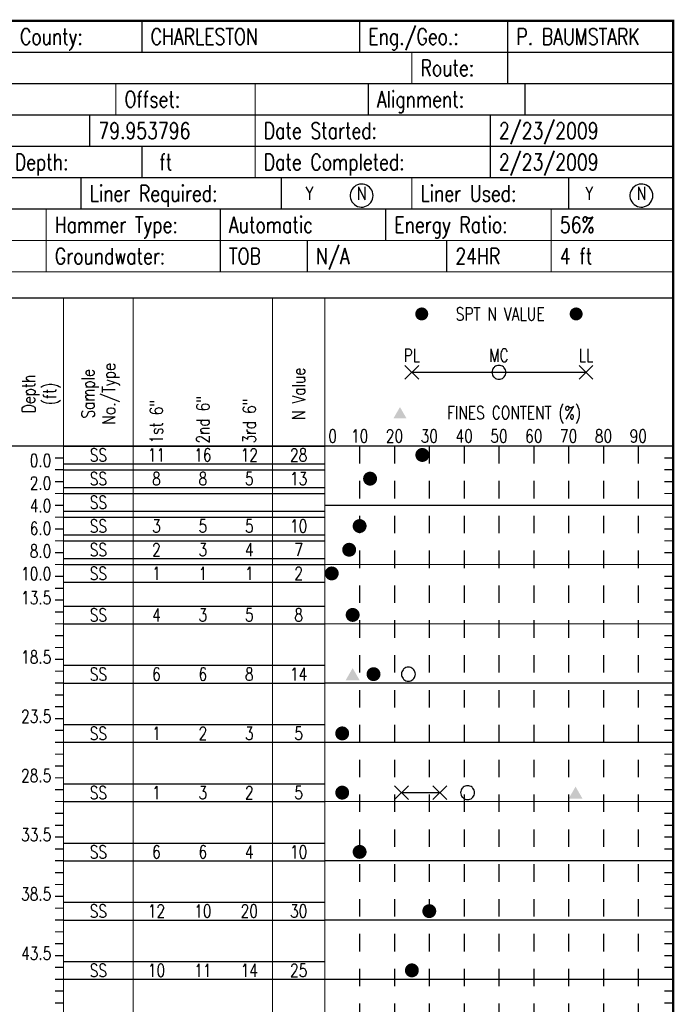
# Model space of a CAD drawing. Extents: x -0.1 to 7.6, y 0 to 10.3.
# Tile 3 of 3: x 3.8 to 7.6, y 4.3 to 9.9. Entities that reach past the tile are written whole.
import ezdxf
from ezdxf.enums import TextEntityAlignment as Align

# ---------------------------------------------------------------- set-up
doc = ezdxf.new("R2010")
doc.units = 0
doc.linetypes.add('Dot', pattern=[0.04, 0, -0.04])
doc.linetypes.add('Solid', pattern=[0])
doc.layers.get('0').update_dxf_attribs({"linetype": 'Solid'})
doc.styles.add('ROMAND', font='romand', dxfattribs={"height": 1})

# ---------------------------------------------------------------- blocks, each defined once
blk = doc.blocks.new('DMK_1')
at = {"color": 7}
for points in [[(-49.25, 8.7), (-50, 0), (-49.25, 8.7), (-49.25, -8.7)], [(-43.3, 25), (-47, 17.1), (-43.3, 25), (-49.25, 8.7)], [(-43.3, 25), (-49.25, 8.7), (-43.3, 25), (-49.25, -8.7)], [(-43.3, 25), (-49.25, -8.7), (-43.3, 25), (-25, -43.3)], [(-8.7, 49.25), (-25, 43.3), (-8.7, 49.25), (-43.3, 25)], [(25, 43.3), (-8.7, 49.25), (25, 43.3), (-43.3, 25)], [(-25, 43.3), (-38.3, 32.15), (-25, 43.3), (-43.3, 25)], [(25, -43.3), (25, 43.3), (25, -43.3), (-43.3, 25)], [(-25, -43.3), (25, -43.3), (-25, -43.3), (-43.3, 25)], [(-25, 43.3), (-32.15, 38.3), (-25, 43.3), (-38.3, 32.15)], [(-32.15, 38.3), (-35.35, 35.35), (-32.15, 38.3), (-38.3, 32.15)], [(-8.7, 49.25), (-17.1, 47), (-8.7, 49.25), (-25, 43.3)], [(8.7, 49.25), (0, 50), (8.7, 49.25), (-8.7, 49.25)], [(25, 43.3), (8.7, 49.25), (25, 43.3), (-8.7, 49.25)], [(25, 43.3), (17.1, 47), (25, 43.3), (8.7, 49.25)], [(43.3, 25), (32.15, 38.3), (43.3, 25), (25, 43.3)], [(49.25, 8.7), (43.3, 25), (49.25, 8.7), (25, 43.3)], [(25, -43.3), (49.25, 8.7), (25, -43.3), (25, 43.3)], [(25, -43.3), (43.3, -25), (25, -43.3), (49.25, 8.7)], [(38.3, 32.15), (35.35, 35.35), (38.3, 32.15), (32.15, 38.3)], [(43.3, 25), (38.3, 32.15), (43.3, 25), (32.15, 38.3)], [(49.25, 8.7), (47, 17.1), (49.25, 8.7), (43.3, 25)], [(43.3, -25), (49.25, -8.7), (43.3, -25), (49.25, 8.7)], [(49.25, -8.7), (50, 0), (49.25, -8.7), (49.25, 8.7)], [(-49.25, -8.7), (-47, -17.1), (-49.25, -8.7), (-43.3, -25)], [(-49.25, -8.7), (-43.3, -25), (-49.25, -8.7), (-25, -43.3)], [(-43.3, -25), (-38.3, -32.15), (-43.3, -25), (-32.15, -38.3)], [(-43.3, -25), (-32.15, -38.3), (-43.3, -25), (-25, -43.3)], [(-38.3, -32.15), (-35.35, -35.35), (-38.3, -32.15), (-32.15, -38.3)], [(-25, -43.3), (-17.1, -47), (-25, -43.3), (-8.7, -49.25)], [(-25, -43.3), (-8.7, -49.25), (-25, -43.3), (25, -43.3)], [(-8.7, -49.25), (8.7, -49.25), (-8.7, -49.25), (25, -43.3)], [(-8.7, -49.25), (0, -50), (-8.7, -49.25), (8.7, -49.25)], [(8.7, -49.25), (17.1, -47), (8.7, -49.25), (25, -43.3)], [(25, -43.3), (38.3, -32.15), (25, -43.3), (43.3, -25)], [(25, -43.3), (32.15, -38.3), (25, -43.3), (38.3, -32.15)], [(32.15, -38.3), (35.35, -35.35), (32.15, -38.3), (38.3, -32.15)], [(43.3, -25), (47, -17.1), (43.3, -25), (49.25, -8.7)]]:
    blk.add_solid(points, dxfattribs=at)
blk = doc.blocks.new('DMK_3', base_point=(0, -6.7))
at = {"color": 7}
blk.add_solid([(-50, -50), (50, -50), (-50, -50), (0, 36.6)], dxfattribs=at)
blk = doc.blocks.new('DMK_19')
at = {"color": 7, "linetype": 'Solid'}
for points in [[(-50, -50), (50, 50)], [(50, -50), (-50, 50)]]:
    blk.add_lwpolyline(points, dxfattribs=at)
blk = doc.blocks.new('DMK_7')
at = {"color": 7, "linetype": 'Solid'}
blk.add_lwpolyline([(0, -50), (8.7, -49.25), (17.1, -47), (25, -43.3), (32.15, -38.3), (35.35, -35.35), (38.3, -32.15), (43.3, -25), (47, -17.1), (49.25, -8.7), (50, 0), (49.25, 8.7), (47, 17.1), (43.3, 25), (38.3, 32.15), (35.35, 35.35), (32.15, 38.3), (25, 43.3), (17.1, 47), (8.7, 49.25), (0, 50), (-8.7, 49.25), (-17.1, 47), (-25, 43.3), (-32.15, 38.3), (-35.35, 35.35), (-38.3, 32.15), (-43.3, 25), (-47, 17.1), (-49.25, 8.7), (-50, 0), (-49.25, -8.7), (-47, -17.1), (-43.3, -25), (-38.3, -32.15), (-35.35, -35.35), (-32.15, -38.3), (-25, -43.3), (-17.1, -47), (-8.7, -49.25), (0, -50)], dxfattribs=at)
blk = doc.blocks.new('DMK_11')
at = {"color": 7}
for points in [[(-49.25, 8.7), (-50, 0), (-49.25, 8.7), (-49.25, -8.7)], [(-43.3, 25), (-47, 17.1), (-43.3, 25), (-49.25, 8.7)], [(-43.3, 25), (-49.25, 8.7), (-43.3, 25), (-49.25, -8.7)], [(-43.3, 25), (-49.25, -8.7), (-43.3, 25), (-25, -43.3)], [(-8.7, 49.25), (-25, 43.3), (-8.7, 49.25), (-43.3, 25)], [(25, 43.3), (-8.7, 49.25), (25, 43.3), (-43.3, 25)], [(-25, 43.3), (-38.3, 32.15), (-25, 43.3), (-43.3, 25)], [(25, -43.3), (25, 43.3), (25, -43.3), (-43.3, 25)], [(-25, -43.3), (25, -43.3), (-25, -43.3), (-43.3, 25)], [(-25, 43.3), (-32.15, 38.3), (-25, 43.3), (-38.3, 32.15)], [(-32.15, 38.3), (-35.35, 35.35), (-32.15, 38.3), (-38.3, 32.15)], [(-8.7, 49.25), (-17.1, 47), (-8.7, 49.25), (-25, 43.3)], [(8.7, 49.25), (0, 50), (8.7, 49.25), (-8.7, 49.25)], [(25, 43.3), (8.7, 49.25), (25, 43.3), (-8.7, 49.25)], [(25, 43.3), (17.1, 47), (25, 43.3), (8.7, 49.25)], [(43.3, 25), (32.15, 38.3), (43.3, 25), (25, 43.3)], [(49.25, 8.7), (43.3, 25), (49.25, 8.7), (25, 43.3)], [(25, -43.3), (49.25, 8.7), (25, -43.3), (25, 43.3)], [(25, -43.3), (43.3, -25), (25, -43.3), (49.25, 8.7)], [(38.3, 32.15), (35.35, 35.35), (38.3, 32.15), (32.15, 38.3)], [(43.3, 25), (38.3, 32.15), (43.3, 25), (32.15, 38.3)], [(49.25, 8.7), (47, 17.1), (49.25, 8.7), (43.3, 25)], [(43.3, -25), (49.25, -8.7), (43.3, -25), (49.25, 8.7)], [(49.25, -8.7), (50, 0), (49.25, -8.7), (49.25, 8.7)], [(-49.25, -8.7), (-47, -17.1), (-49.25, -8.7), (-43.3, -25)], [(-49.25, -8.7), (-43.3, -25), (-49.25, -8.7), (-25, -43.3)], [(-43.3, -25), (-38.3, -32.15), (-43.3, -25), (-32.15, -38.3)], [(-43.3, -25), (-32.15, -38.3), (-43.3, -25), (-25, -43.3)], [(-38.3, -32.15), (-35.35, -35.35), (-38.3, -32.15), (-32.15, -38.3)], [(-25, -43.3), (-17.1, -47), (-25, -43.3), (-8.7, -49.25)], [(-25, -43.3), (-8.7, -49.25), (-25, -43.3), (25, -43.3)], [(-8.7, -49.25), (8.7, -49.25), (-8.7, -49.25), (25, -43.3)], [(-8.7, -49.25), (0, -50), (-8.7, -49.25), (8.7, -49.25)], [(8.7, -49.25), (17.1, -47), (8.7, -49.25), (25, -43.3)], [(25, -43.3), (38.3, -32.15), (25, -43.3), (43.3, -25)], [(25, -43.3), (32.15, -38.3), (25, -43.3), (38.3, -32.15)], [(32.15, -38.3), (35.35, -35.35), (32.15, -38.3), (38.3, -32.15)], [(43.3, -25), (47, -17.1), (43.3, -25), (49.25, -8.7)]]:
    blk.add_solid(points, dxfattribs=at)
blk = doc.blocks.new('DMK_31', base_point=(0, -6.7))
at = {"color": 7}
blk.add_solid([(-50, -50), (50, -50), (-50, -50), (0, 36.6)], dxfattribs=at)

msp = doc.modelspace()

# ---------------------------------------------------------------- linework, layer by layer
at = {"color": 7, "linetype": 'Solid'}
for points, const_width in [([(0, 0.7), (7.6, 0.7), (7.6, 9.94), (0, 9.94), (0, 0.7)], 0.014), ([(0, 9.76), (7.6, 9.76)], 0.007), ([(6.1, 9.76), (6.1, 9.58)], 0.007), ([(6.65, 9.76), (6.65, 9.58)], 0.007), ([(0, 9.58), (7.6, 9.58)], 0.007), ([(4.4, 9.58), (4.4, 9.4)], 0.007), ([(5.2, 9.58), (5.2, 9.4)], 0.007), ([(5.85, 9.58), (5.85, 9.4)], 0.007), ([(6.75, 9.58), (6.75, 9.4)], 0.007), ([(0, 9.4), (7.6, 9.4)], 0.007), ([(4.25, 9.4), (4.25, 9.22)], 0.007), ([(5.2, 9.4), (5.2, 9.22)], 0.007), ([(6.55, 9.4), (6.55, 9.22)], 0.007), ([(0, 9.22), (7.6, 9.22)], 0.007), ([(4.55, 9.22), (4.55, 9.04)], 0.007), ([(5.2, 9.22), (5.2, 9.04)], 0.007), ([(6.55, 9.22), (6.55, 9.04)], 0.007), ([(0, 9.04), (7.6, 9.04)], 0.007), ([(4.2, 9.04), (4.2, 8.86)], 0.007), ([(5.35, 9.04), (5.35, 8.86)], 0.007), ([(6.1, 9.04), (6.1, 8.86)], 0.007), ([(7, 9.04), (7, 8.86)], 0.007), ([(0, 8.86), (7.6, 8.86)], 0.007), ([(4, 8.86), (4, 8.68)], 0.007), ([(5, 8.86), (5, 8.68)], 0.007), ([(5.95, 8.86), (5.95, 8.68)], 0.007), ([(6.9, 8.86), (6.9, 8.68)], 0.007), ([(0, 8.68), (7.6, 8.68)], 0.007), ([(4, 8.68), (4, 8.5)], 0.007), ([(5, 8.68), (5, 8.5)], 0.007), ([(5.5, 8.68), (5.5, 8.5)], 0.007), ([(6.3, 8.68), (6.3, 8.5)], 0.007), ([(6.9, 8.68), (6.9, 8.5)], 0.007), ([(0, 8.5), (7.6, 8.5)], 0.007), ([(0, 8.35), (7.6, 8.35)], 0.007), ([(4.1, 8.35), (4.1, 0.7)], 0.007), ([(4.5, 8.35), (4.5, 0.7)], 0.007), ([(5.3, 8.35), (5.3, 0.7)], 0.007), ([(5.6, 8.35), (5.6, 0.7)], 0.007), ([(0, 7.5), (7.6, 7.5)], 0.007), ([(4.1, 7.5), (4.05, 7.5)], 0.007), ([(5.6, 7.5), (7.6, 7.5)], 0.007), ([(7.6, 7.5), (7.55, 7.5)], 0.007), ([(4.1, 7.432), (4.05, 7.432)], 0.007), ([(7.6, 7.432), (7.55, 7.432)], 0.007), ([(4.1, 7.364), (4.05, 7.364)], 0.007), ([(7.6, 7.364), (7.55, 7.364)], 0.007), ([(4.1, 7.296), (4.05, 7.296)], 0.007), ([(7.6, 7.296), (7.55, 7.296)], 0.007), ([(4.1, 7.228), (4.05, 7.228)], 0.007), ([(7.6, 7.228), (7.55, 7.228)], 0.007), ([(4.1, 7.16), (4.05, 7.16)], 0.007), ([(5.6, 7.16), (7.6, 7.16)], 0.007), ([(7.6, 7.16), (7.55, 7.16)], 0.007), ([(4.1, 7.092), (4.05, 7.092)], 0.007), ([(7.6, 7.092), (7.55, 7.092)], 0.007), ([(4.1, 7.024), (4.05, 7.024)], 0.007), ([(7.6, 7.024), (7.55, 7.024)], 0.007), ([(4.1, 6.956), (4.05, 6.956)], 0.007), ([(7.6, 6.956), (7.55, 6.956)], 0.007), ([(4.1, 6.888), (4.05, 6.888)], 0.007), ([(7.6, 6.888), (7.55, 6.888)], 0.007), ([(4.1, 6.82), (4.05, 6.82)], 0.007), ([(5.6, 6.82), (7.6, 6.82)], 0.007), ([(7.6, 6.82), (7.55, 6.82)], 0.007), ([(4.1, 6.752), (4.05, 6.752)], 0.007), ([(7.6, 6.752), (7.55, 6.752)], 0.007), ([(4.1, 6.684), (4.05, 6.684)], 0.007), ([(7.6, 6.684), (7.55, 6.684)], 0.007), ([(4.1, 6.616), (4.05, 6.616)], 0.007), ([(7.6, 6.616), (7.55, 6.616)], 0.007), ([(4.1, 6.548), (4.05, 6.548)], 0.007), ([(7.6, 6.548), (7.55, 6.548)], 0.007), ([(4.1, 6.48), (4.05, 6.48)], 0.007), ([(5.6, 6.48), (7.6, 6.48)], 0.007), ([(7.6, 6.48), (7.55, 6.48)], 0.007), ([(4.1, 6.412), (4.05, 6.412)], 0.007), ([(7.6, 6.412), (7.55, 6.412)], 0.007), ([(4.1, 6.344), (4.05, 6.344)], 0.007), ([(7.6, 6.344), (7.55, 6.344)], 0.007), ([(4.1, 6.276), (4.05, 6.276)], 0.007), ([(7.6, 6.276), (7.55, 6.276)], 0.007), ([(4.1, 6.208), (4.05, 6.208)], 0.007), ([(7.6, 6.208), (7.55, 6.208)], 0.007), ([(4.1, 6.14), (4.05, 6.14)], 0.007), ([(5.6, 6.14), (7.6, 6.14)], 0.007), ([(7.6, 6.14), (7.55, 6.14)], 0.007), ([(4.1, 6.072), (4.05, 6.072)], 0.007), ([(7.6, 6.072), (7.55, 6.072)], 0.007), ([(4.1, 6.004), (4.05, 6.004)], 0.007), ([(7.6, 6.004), (7.55, 6.004)], 0.007), ([(4.1, 5.936), (4.05, 5.936)], 0.007), ([(7.6, 5.936), (7.55, 5.936)], 0.007), ([(4.1, 5.868), (4.05, 5.868)], 0.007), ([(7.6, 5.868), (7.55, 5.868)], 0.007), ([(4.1, 5.8), (4.05, 5.8)], 0.007), ([(5.6, 5.8), (7.6, 5.8)], 0.007), ([(7.6, 5.8), (7.55, 5.8)], 0.007), ([(4.1, 5.732), (4.05, 5.732)], 0.007), ([(7.6, 5.732), (7.55, 5.732)], 0.007), ([(4.1, 5.664), (4.05, 5.664)], 0.007), ([(7.6, 5.664), (7.55, 5.664)], 0.007), ([(4.1, 5.596), (4.05, 5.596)], 0.007), ([(7.6, 5.596), (7.55, 5.596)], 0.007), ([(4.1, 5.528), (4.05, 5.528)], 0.007), ([(7.6, 5.528), (7.55, 5.528)], 0.007), ([(4.1, 5.46), (4.05, 5.46)], 0.007), ([(5.6, 5.46), (7.6, 5.46)], 0.007), ([(7.6, 5.46), (7.55, 5.46)], 0.007), ([(4.1, 5.392), (4.05, 5.392)], 0.007), ([(7.6, 5.392), (7.55, 5.392)], 0.007), ([(4.1, 5.324), (4.05, 5.324)], 0.007), ([(7.6, 5.324), (7.55, 5.324)], 0.007), ([(4.1, 5.256), (4.05, 5.256)], 0.007), ([(7.6, 5.256), (7.55, 5.256)], 0.007), ([(4.1, 5.188), (4.05, 5.188)], 0.007), ([(7.6, 5.188), (7.55, 5.188)], 0.007), ([(4.1, 5.12), (4.05, 5.12)], 0.007), ([(5.6, 5.12), (7.6, 5.12)], 0.007), ([(7.6, 5.12), (7.55, 5.12)], 0.007), ([(4.1, 5.052), (4.05, 5.052)], 0.007), ([(7.6, 5.052), (7.55, 5.052)], 0.007), ([(4.1, 4.984), (4.05, 4.984)], 0.007), ([(7.6, 4.984), (7.55, 4.984)], 0.007), ([(4.1, 4.916), (4.05, 4.916)], 0.007), ([(7.6, 4.916), (7.55, 4.916)], 0.007), ([(4.1, 4.848), (4.05, 4.848)], 0.007), ([(7.6, 4.848), (7.55, 4.848)], 0.007), ([(4.1, 4.78), (4.05, 4.78)], 0.007), ([(5.6, 4.78), (7.6, 4.78)], 0.007), ([(7.6, 4.78), (7.55, 4.78)], 0.007), ([(4.1, 4.712), (4.05, 4.712)], 0.007), ([(7.6, 4.712), (7.55, 4.712)], 0.007), ([(4.1, 4.644), (4.05, 4.644)], 0.007), ([(7.6, 4.644), (7.55, 4.644)], 0.007), ([(4.1, 4.576), (4.05, 4.576)], 0.007), ([(7.6, 4.576), (7.55, 4.576)], 0.007), ([(4.1, 4.508), (4.05, 4.508)], 0.007), ([(7.6, 4.508), (7.55, 4.508)], 0.007), ([(4.1, 4.44), (4.05, 4.44)], 0.007), ([(5.6, 4.44), (7.6, 4.44)], 0.007), ([(7.6, 4.44), (7.55, 4.44)], 0.007), ([(4.1, 4.372), (4.05, 4.372)], 0.007), ([(7.6, 4.372), (7.55, 4.372)], 0.007), ([(4.1, 4.304), (4.05, 4.304)], 0.007), ([(7.6, 4.304), (7.55, 4.304)], 0.007)]:
    msp.add_lwpolyline(points, dxfattribs=dict(at, const_width=const_width))
for points in [[(4.55, 9.94), (4.55, 9.76)], [(5.8, 9.94), (5.8, 9.76)], [(6.65, 9.94), (6.65, 9.76)], [(5.8089, 8.8716), (5.8196, 8.872), (5.83, 8.8741), (5.8399, 8.8779), (5.8491, 8.8832), (5.8573, 8.8899), (5.8644, 8.8978), (5.87, 8.9068), (5.8742, 8.9166), (5.8768, 8.9269), (5.8776, 8.9375), (5.8768, 8.9481), (5.8742, 8.9584), (5.87, 8.9682), (5.8644, 8.9772), (5.8573, 8.9851), (5.8491, 8.9918), (5.8399, 8.9971), (5.83, 9.0009), (5.8196, 9.003), (5.8089, 9.0034), (5.7984, 9.0022), (5.7882, 8.9992), (5.7786, 8.9947), (5.7699, 8.9886), (5.7622, 8.9813), (5.7558, 8.9728), (5.7509, 8.9634), (5.7475, 8.9533), (5.7458, 8.9428), (5.7458, 8.9322), (5.7475, 8.9217), (5.7509, 8.9116), (5.7558, 8.9022), (5.7622, 8.8937), (5.7699, 8.8864), (5.7786, 8.8803), (5.7882, 8.8758), (5.7984, 8.8728), (5.8089, 8.8716)], [(7.4154, 8.8716), (7.426, 8.872), (7.4365, 8.8741), (7.4464, 8.8779), (7.4556, 8.8832), (7.4638, 8.8899), (7.4709, 8.8978), (7.4765, 8.9068), (7.4807, 8.9166), (7.4832, 8.9269), (7.4841, 8.9375), (7.4832, 8.9481), (7.4807, 8.9584), (7.4765, 8.9682), (7.4709, 8.9772), (7.4638, 8.9851), (7.4556, 8.9918), (7.4464, 8.9971), (7.4365, 9.0009), (7.426, 9.003), (7.4154, 9.0034), (7.4049, 9.0022), (7.3947, 8.9992), (7.3851, 8.9947), (7.3763, 8.9886), (7.3687, 8.9813), (7.3623, 8.9728), (7.3574, 8.9634), (7.354, 8.9533), (7.3523, 8.9428), (7.3523, 8.9322), (7.354, 8.9217), (7.3574, 8.9116), (7.3623, 8.9022), (7.3687, 8.8937), (7.3763, 8.8864), (7.3851, 8.8803), (7.3947, 8.8758), (7.4049, 8.8728), (7.4154, 8.8716)], [(6.1, 7.9233), (7.1, 7.9233)], [(4.1, 7.5), (5.6, 7.5)], [(4.1, 7.398), (5.6, 7.398)], [(4.1, 7.364), (5.6, 7.364)], [(4.1, 7.262), (5.6, 7.262)], [(4.1, 7.228), (5.6, 7.228)], [(4.1, 7.126), (5.6, 7.126)], [(4.1, 7.092), (5.6, 7.092)], [(4.1, 6.99), (5.6, 6.99)], [(4.1, 6.956), (5.6, 6.956)], [(4.1, 6.854), (5.6, 6.854)], [(4.1, 6.82), (5.6, 6.82)], [(4.1, 6.718), (5.6, 6.718)], [(4.1, 6.582), (5.6, 6.582)], [(4.1, 6.48), (5.6, 6.48)], [(4.1, 6.242), (5.6, 6.242)], [(4.1, 6.14), (5.6, 6.14)], [(4.1, 5.902), (5.6, 5.902)], [(4.1, 5.8), (5.6, 5.8)], [(4.1, 5.562), (5.6, 5.562)], [(6.04, 5.511), (6.26, 5.511)], [(4.1, 5.46), (5.6, 5.46)], [(4.1, 5.222), (5.6, 5.222)], [(4.1, 5.12), (5.6, 5.12)], [(4.1, 4.882), (5.6, 4.882)], [(4.1, 4.78), (5.6, 4.78)], [(4.1, 4.542), (5.6, 4.542)], [(4.1, 4.44), (5.6, 4.44)]]:
    msp.add_lwpolyline(points, dxfattribs=at)
at = {"color": 7, "linetype": 'Dot'}
for points in [[(5.8, 7.5), (5.8, 0.7)], [(6, 7.5), (6, 0.7)], [(6, 7.5), (6, 0.7)], [(6.2, 7.5), (6.2, 0.7)], [(6.4, 7.5), (6.4, 0.7)], [(6.4, 7.5), (6.4, 0.7)], [(6.6, 7.5), (6.6, 0.7)], [(6.8, 7.5), (6.8, 0.7)], [(6.8, 7.5), (6.8, 0.7)], [(7, 7.5), (7, 0.7)], [(7.2, 7.5), (7.2, 0.7)], [(7.2, 7.5), (7.2, 0.7)], [(7.4, 7.5), (7.4, 0.7)]]:
    msp.add_lwpolyline(points, dxfattribs=at)

# ---------------------------------------------------------------- block references
for name, p, xscale, yscale in [('DMK_11', (6.1567, 8.2583), 0.000744, 0.000744), ('DMK_11', (7.0433, 8.2583), 0.000744, 0.000744), ('DMK_19', (6.1, 7.9233), 0.0008, 0.0008), ('DMK_7', (6.6, 7.9233), 0.0008, 0.0008), ('DMK_19', (7.1, 7.9233), 0.0008, 0.0008), ('DMK_31', (6.0317, 7.6917), 0.000744, 0.000744), ('DMK_1', (6.16, 7.449), 0.0008, 0.0008), ('DMK_1', (5.86, 7.313), 0.0008, 0.0008), ('DMK_1', (5.8, 7.041), 0.0008, 0.0008), ('DMK_1', (5.74, 6.905), 0.0008, 0.0008), ('DMK_1', (5.64, 6.769), 0.0008, 0.0008), ('DMK_1', (5.76, 6.531), 0.0008, 0.0008), ('DMK_3', (5.76, 6.191), 0.0008, 0.0008), ('DMK_1', (5.88, 6.191), 0.0008, 0.0008), ('DMK_7', (6.08, 6.191), 0.0008, 0.0008), ('DMK_1', (5.7, 5.851), 0.0008, 0.0008), ('DMK_1', (5.7, 5.511), 0.0008, 0.0008), ('DMK_19', (6.04, 5.511), 0.0008, 0.0008), ('DMK_19', (6.26, 5.511), 0.0008, 0.0008), ('DMK_7', (6.42, 5.511), 0.0008, 0.0008), ('DMK_3', (7.04, 5.511), 0.0008, 0.0008), ('DMK_1', (5.8, 5.171), 0.0008, 0.0008), ('DMK_1', (6.2, 4.831), 0.0008, 0.0008), ('DMK_1', (6.1, 4.491), 0.0008, 0.0008)]:
    msp.add_blockref(name, p, dxfattribs=dict(xscale=xscale, yscale=yscale))

# ---------------------------------------------------------------- texts
at = {"color": 7, "style": 'ROMAND', "width": 0.78}
for s, p in [('County:', (3.85, 9.85)), ('CHARLESTON', (4.6, 9.85)), ('Eng./Geo.:', (5.85, 9.85)), ('P. BAUMSTARK', (6.7, 9.85)), ('Route:', (6.15, 9.67)), ('Offset:', (4.45, 9.49)), ('Alignment:', (5.9, 9.49)), ('79.953796', (4.3, 9.31)), ('Date Started:', (5.25, 9.31)), ('2/23/2009', (6.6, 9.31)), ('Core Depth:', (3.55, 9.13)), (' ft', (4.6, 9.13)), ('Date Completed:', (5.25, 9.13)), ('2/23/2009', (6.6, 9.13)), ('Liner Required:', (4.25, 8.95)), ('Liner Used:', (6.15, 8.95)), ('Hammer Type:', (4.05, 8.77)), ('Automatic', (5.05, 8.77)), ('Energy Ratio:', (6, 8.77)), ('56%', (6.95, 8.77)), ('4 ft', (6.95, 8.59)), ('Groundwater:', (4.05, 8.59)), ('TOB', (5.05, 8.59)), ('N/A', (5.55, 8.59)), ('24HR', (6.35, 8.59))]:
    msp.add_text(s, height=0.093, dxfattribs=at).set_placement(p, align=Align.MIDDLE_LEFT)
for s, p in [('Y', (5.5116, 8.95)), ('N', (5.8116, 8.95)), ('Y', (7.1181, 8.95)), ('N', (7.4181, 8.95)), ('    SPT N VALUE    ', (6.6, 8.2583)), ('    FINES CONTENT (%)', (6.6, 7.6917)), ('SS', (4.3, 7.449)), ('11', (4.6335, 7.449)), ('16', (4.9, 7.449)), ('12', (5.1665, 7.449)), ('28', (5.45, 7.449)), ('SS', (4.3, 7.313)), ('8', (4.6335, 7.313)), ('8', (4.9, 7.313)), ('5', (5.1665, 7.313)), ('13', (5.45, 7.313)), ('SS', (4.3, 7.177)), ('SS', (4.3, 7.041)), ('3', (4.6335, 7.041)), ('5', (4.9, 7.041)), ('5', (5.1665, 7.041)), ('10', (5.45, 7.041)), ('SS', (4.3, 6.905)), ('2', (4.6335, 6.905)), ('3', (4.9, 6.905)), ('4', (5.1665, 6.905)), ('7', (5.45, 6.905)), ('SS', (4.3, 6.769)), ('1', (4.6335, 6.769)), ('1', (4.9, 6.769)), ('1', (5.1665, 6.769)), ('2', (5.45, 6.769)), ('SS', (4.3, 6.531)), ('4', (4.6335, 6.531)), ('3', (4.9, 6.531)), ('5', (5.1665, 6.531)), ('8', (5.45, 6.531)), ('SS', (4.3, 6.191)), ('6', (4.6335, 6.191)), ('6', (4.9, 6.191)), ('8', (5.1665, 6.191)), ('14', (5.45, 6.191)), ('SS', (4.3, 5.851)), ('1', (4.6335, 5.851)), ('2', (4.9, 5.851)), ('3', (5.1665, 5.851)), ('5', (5.45, 5.851)), ('SS', (4.3, 5.511)), ('1', (4.6335, 5.511)), ('3', (4.9, 5.511)), ('2', (5.1665, 5.511)), ('5', (5.45, 5.511)), ('SS', (4.3, 5.171)), ('6', (4.6335, 5.171)), ('6', (4.9, 5.171)), ('4', (5.1665, 5.171)), ('10', (5.45, 5.171)), ('SS', (4.3, 4.831)), ('12', (4.6335, 4.831)), ('10', (4.9, 4.831)), ('20', (5.1665, 4.831)), ('30', (5.45, 4.831)), ('SS', (4.3, 4.491)), ('10', (4.6335, 4.491)), ('11', (4.9, 4.491)), ('14', (5.1665, 4.491)), ('25', (5.45, 4.491))]:
    msp.add_text(s, height=0.0744, dxfattribs=at).set_placement(p, align=Align.MIDDLE_CENTER)
for s, p in [('PL', (6.1, 7.9833)), ('MC', (6.6, 7.9833)), ('LL', (7.1, 7.9833)), ('10', (5.8, 7.52)), ('20', (6, 7.52)), ('30', (6.2, 7.52)), ('40', (6.4, 7.52)), ('50', (6.6, 7.52)), ('60', (6.8, 7.52)), ('70', (7, 7.52)), ('80', (7.2, 7.52)), ('90', (7.4, 7.52))]:
    msp.add_text(s, height=0.0744, dxfattribs=at).set_placement(p, align=Align.CENTER)
for s, p in [('Sample', (4.24, 7.8)), ('No./Type', (4.36, 7.8)), ('N Value', (5.45, 7.8)), ('Depth', (3.9, 7.8)), ('(ft)', (4.02, 7.8))]:
    msp.add_text(s, height=0.0744, rotation=90, dxfattribs=at).set_placement(p, align=Align.MIDDLE_CENTER)
for s, p in [('2nd 6"', (4.9, 7.515)), ('1st 6"', (4.633, 7.515)), ('3rd 6"', (5.167, 7.515))]:
    msp.add_text(s, height=0.0744, rotation=90, dxfattribs=at).set_placement(p, align=Align.MIDDLE_LEFT)
msp.add_text('0', height=0.0744, dxfattribs=at).set_placement((5.62, 7.52))
for s, p in [('0.0', (4.03, 7.38)), ('2.0', (4.03, 7.25)), ('4.0', (4.03, 7.12)), ('6.0', (4.03, 6.99)), ('8.0', (4.03, 6.86)), ('10.0', (4.03, 6.73)), ('13.5', (4.03, 6.592)), ('18.5', (4.03, 6.252)), ('23.5', (4.03, 5.912)), ('28.5', (4.03, 5.572)), ('33.5', (4.03, 5.232)), ('38.5', (4.03, 4.892)), ('43.5', (4.03, 4.552))]:
    msp.add_text(s, height=0.0744, dxfattribs=at).set_placement(p, align=Align.RIGHT)

doc.saveas('drawing.dxf')
